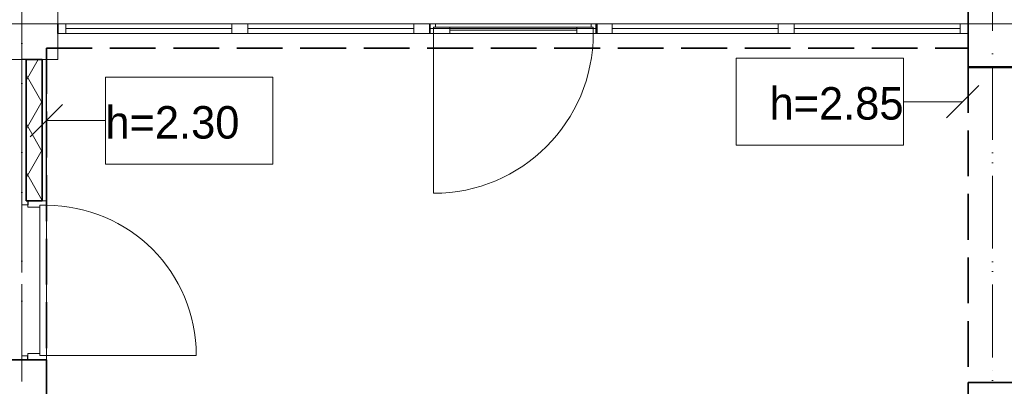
# Model space of a CAD drawing. Header units: millimetres. Extents: x -34676 to 172266, y 39940 to 476087.
# Tile 104 of 256: x 28844 to 34911, y 282290 to 284548. Entities that reach past the tile are written whole.
import ezdxf

# ---------------------------------------------------------------- set-up
doc = ezdxf.new("R2010")
doc.units = ezdxf.units.MM
doc.header["$MEASUREMENT"] = 0
doc.linetypes.add('Krawędzie ukryte', pattern=[3.912222, 2.822222, -1.09])
doc.linetypes.add('Kropki i Kreski', pattern=[6.702778, 3.527778, -1.763889, 0, -1.411111])
for name, color, linetype in [('#podkład', 252, 'Continuous'), ('Drzwi Archicad', 7, 'Continuous'), ('Konstrukcja - Belki', 7, 'Continuous'), ('Konstrukcja - Siatka mod', 7, 'Continuous'), ('Konstrukcja - Słupy', 7, 'Continuous'), ('Konstrukcja - Ściany działowe', 7, 'Continuous'), ('Konstrukcja - Ściany nośne wew..P', 7, 'Continuous'), ('Okna Archicada', 7, 'Continuous'), ('Opisy - Etykiety', 7, 'Continuous')]:
    doc.layers.add(name, color=color, linetype=linetype)
doc.styles.add('STYL_AUTOMATYCZNY_5', font='arial.ttf')

# ---------------------------------------------------------------- blocks, each defined once
blk = doc.blocks.new('UHYGFFFF')
at = {"layer": 'Konstrukcja - Ściany działowe', "linetype": 'Continuous', "lineweight": 13}
h = blk.add_hatch(dxfattribs=at)
h.set_pattern_fill('Izolacja_miękka_0002', color=252, style=0, pattern_type=2)
h.set_pattern_definition([(60, (-208051.03, 672090.37), (-129.90381, 75), []), (120, (-208051.03, 672090.37), (129.90381, 75), [])])
h.paths.add_polyline_path([(28492.6, 389572.6), (28502.6, 389572.6), (28592.6, 389572.6), (28592.6, 390442.6), (28492.6, 390442.6)])
h = blk.add_hatch(dxfattribs=at)
h.set_pattern_fill('Gips_0002', color=252, style=0, pattern_type=2)
h.set_pattern_definition([(0, (-208051.03, 672090.37), (0, 75), [0, -75])])
h.paths.add_polyline_path([(28467.6, 389547.6), (28502.6, 389547.6), (28502.6, 389572.6), (28492.6, 389572.6), (28467.6, 389572.6)])
at = {"layer": 'Drzwi Archicad', "color": 252, "linetype": 'Continuous', "lineweight": 13, "ltscale": 100}
for p, q in [((30980, 390662.6), (30980, 390602.6)), ((31015, 390662.6), (30980, 390662.6)), ((31003, 390602.6), (31003, 390642.6)), ((31003, 390642.6), (31015, 390642.6)), ((31003, 390642.6), (31103, 390642.6)), ((31003, 390602.6), (31003, 390642.6)), ((31015, 390642.6), (31015, 390662.6)), ((31103, 390642.6), (31103, 390602.6)), ((31887, 390622.6), (31103, 390622.6)), ((31887, 390602.6), (31887, 390642.6)), ((31887, 390642.6), (31987, 390642.6)), ((31975, 390662.6), (31975, 390642.6)), ((32010, 390662.6), (31975, 390662.6)), ((31975, 390642.6), (31987, 390642.6)), ((31987, 390642.6), (31987, 390602.6)), ((31987, 390642.6), (31987, 390602.6)), ((32010, 390602.6), (32010, 390662.6)), ((30980, 390602.6), (31003, 390602.6)), ((31003, 390602.6), (31003, 389618.6)), ((31103, 390602.6), (31003, 390602.6)), ((31987, 390602.6), (31887, 390602.6)), ((31987, 390602.6), (32010, 390602.6)), ((28467.6, 389572.6), (28467.6, 389547.6)), ((28502.6, 389547.6), (28467.6, 389547.6)), ((28617.6, 389572.6), (28502.6, 389572.6)), ((28502.6, 389572.6), (28502.6, 389532.6)), ((28502.6, 389532.6), (28577.6, 389532.6)), ((28577.6, 389532.6), (28577.6, 389544.6)), ((28577.6, 389544.6), (28617.6, 389544.6)), ((28577.6, 388620.6), (28577.6, 389544.6)), ((28577.6, 389544.6), (28617.6, 389544.6)), ((28617.6, 389572.6), (28592.6, 389572.6)), ((28617.6, 389572.6), (28592.6, 389572.6)), ((28617.6, 389544.6), (28617.6, 389572.6)), ((28617.6, 389544.6), (28617.6, 388620.6)), ((28467.6, 388592.6), (28467.6, 388617.6)), ((28502.6, 388617.6), (28467.6, 388617.6)), ((28577.6, 388632.6), (28502.6, 388632.6)), ((28502.6, 388632.6), (28502.6, 388592.6)), ((28577.6, 388620.6), (28577.6, 388632.6)), ((28617.6, 388620.6), (28577.6, 388620.6)), ((28617.6, 388620.6), (28577.6, 388620.6)), ((28617.6, 388620.6), (29541.6, 388620.6)), ((28617.6, 388592.6), (28617.6, 388620.6)), ((28502.6, 388592.6), (28617.6, 388592.6)), ((28617.6, 388592.6), (28592.6, 388592.6)), ((28617.6, 388592.6), (28592.6, 388592.6))]:
    blk.add_line(p, q, dxfattribs=at)
at = {"layer": 'Drzwi Archicad', "color": 252, "linetype": 'Continuous', "lineweight": 35, "ltscale": 100}
for p, q in [((30980, 390602.6), (30980, 390662.6)), ((30980, 390602.6), (30980, 390662.6)), ((32010, 390602.6), (32010, 390662.6)), ((32010, 390602.6), (32010, 390662.6)), ((28592.6, 389572.6), (28502.6, 389572.6)), ((28592.6, 389572.6), (28502.6, 389572.6)), ((28592.6, 388592.6), (28502.6, 388592.6)), ((28592.6, 388592.6), (28502.6, 388592.6))]:
    blk.add_line(p, q, dxfattribs=at)
at = {"layer": 'Drzwi Archicad', "color": 252, "linetype": 'Continuous', "lineweight": 13, "ltscale": 100, "flags": 128}
for points in [[(31887, 390622.6), (31103, 390622.6), (31103, 390642.6), (31887, 390642.6)], [(31887, 390602.6), (31103, 390602.6), (31103, 390622.6), (31887, 390622.6)]]:
    blk.add_lwpolyline(points, close=True, dxfattribs=at)
at = {"layer": 'Drzwi Archicad', "color": 252, "linetype": 'Continuous', "lineweight": 13, "ltscale": 100}
for centre, radius, start, end in [((31003, 390602.6), 984, 270, 0), ((28617.6, 388620.6), 924, 0, 90)]:
    blk.add_arc(centre, radius, start, end, dxfattribs=at)
at = {"layer": 'Konstrukcja - Belki', "color": 252, "linetype": 'Kropki i Kreski', "lineweight": 13, "ltscale": 100}
for p, q in [((28467.6, 395762.6), (28467.6, 388592.6)), ((28467.6, 390662.6), (34297.6, 390662.6)), ((34447.6, 390396.9), (34447.6, 388452.5))]:
    blk.add_line(p, q, dxfattribs=at)
at = {"layer": 'Konstrukcja - Belki', "color": 252, "linetype": 'Krawędzie ukryte', "lineweight": 35, "ltscale": 100}
for p, q in [((34297.6, 390512.6), (34297.6, 390812.6)), ((28617.6, 390512.6), (28617.6, 388592.6)), ((28617.6, 390512.6), (34297.6, 390512.6)), ((34297.6, 390396.9), (34297.6, 388452.5)), ((34297.6, 390396.9), (34597.6, 390396.9)), ((28317.6, 388592.6), (28617.6, 388592.6)), ((34297.6, 388452.5), (34597.6, 388452.5))]:
    blk.add_line(p, q, dxfattribs=at)
at = {"layer": 'Konstrukcja - Siatka mod', "color": 252, "linetype": 'Kropki i Kreski', "lineweight": 13, "ltscale": 100}
for p, q in [((28467.6, 398868.6), (28467.6, 381903.8)), ((34447.6, 381903.8), (34447.6, 398868.6)), ((20180, 390662.6), (49624.6, 390662.6))]:
    blk.add_line(p, q, dxfattribs=at)
at = {"layer": 'Konstrukcja - Słupy', "color": 252, "linetype": 'Continuous', "lineweight": 13, "ltscale": 100}
for p, q in [((28547.6, 390662.6), (28767.6, 390662.6)), ((28467.6, 390582.6), (28467.6, 390362.6))]:
    blk.add_line(p, q, dxfattribs=at)
at = {"layer": 'Konstrukcja - Słupy', "color": 252, "linetype": 'Continuous', "lineweight": 13, "ltscale": 100, "flags": 128}
for points in [[(28687.6, 390662.6), (28687.6, 390882.6), (28247.6, 390882.6), (28247.6, 390662.6)], [(28617.6, 390442.6), (28687.6, 390442.6), (28687.6, 390602.6)], [(28247.6, 390512.6), (28247.6, 390442.6), (28467.6, 390442.6)]]:
    blk.add_lwpolyline(points, dxfattribs=at)
at = {"layer": 'Konstrukcja - Słupy', "color": 252, "linetype": 'Continuous', "lineweight": 13, "ltscale": 100}
blk.add_point((28467.6, 390662.6), dxfattribs=at)
at = {"layer": 'Konstrukcja - Ściany działowe', "color": 252, "linetype": 'Continuous', "lineweight": 35, "ltscale": 100}
for p, q in [((30980, 390602.6), (30980, 390662.6)), ((32010, 390602.6), (32010, 390662.6)), ((28492.6, 390442.6), (28492.6, 389572.6)), ((28592.6, 389572.6), (28592.6, 390442.6)), ((28492.6, 389572.6), (28502.6, 389572.6)), ((28592.6, 389572.6), (28502.6, 389572.6)), ((28492.6, 388592.6), (28502.6, 388592.6)), ((28592.6, 388592.6), (28502.6, 388592.6))]:
    blk.add_line(p, q, dxfattribs=at)
at = {"layer": 'Konstrukcja - Ściany działowe', "color": 252, "linetype": 'Continuous', "lineweight": 13, "ltscale": 100}
for p, q in [((28467.6, 389572.6), (28467.6, 389547.6)), ((28502.6, 389547.6), (28467.6, 389547.6)), ((28617.6, 389572.6), (28592.6, 389572.6)), ((28502.6, 388617.6), (28467.6, 388617.6)), ((28467.6, 388592.6), (28467.6, 388617.6)), ((28617.6, 388592.6), (28592.6, 388592.6))]:
    blk.add_line(p, q, dxfattribs=at)
at = {"layer": 'Konstrukcja - Ściany działowe', "color": 252, "linetype": 'Continuous', "lineweight": 25, "ltscale": 100}
for p, q in [((28502.6, 389572.6), (28502.6, 389547.6)), ((28502.6, 388592.6), (28502.6, 388617.6))]:
    blk.add_line(p, q, dxfattribs=at)
at = {"layer": 'Konstrukcja - Ściany działowe', "color": 252, "linetype": 'Continuous', "lineweight": 13, "ltscale": 100, "flags": 128}
for points in [[(28467.6, 390442.6), (28467.6, 389572.6)], [(28617.6, 390442.6), (28592.6, 390442.6)]]:
    blk.add_lwpolyline(points, dxfattribs=at)
at = {"layer": 'Konstrukcja - Ściany działowe', "color": 252, "linetype": 'Continuous', "lineweight": 25, "ltscale": 100, "flags": 128}
for points in [[(28492.6, 390442.6), (28467.6, 390442.6)], [(28617.6, 389572.6), (28617.6, 390442.6)]]:
    blk.add_lwpolyline(points, dxfattribs=at)
at = {"layer": 'Konstrukcja - Ściany działowe', "color": 252, "linetype": 'Continuous', "lineweight": 35, "ltscale": 100, "flags": 128}
blk.add_lwpolyline([(28592.6, 390442.6), (28492.6, 390442.6)], dxfattribs=at)
at = {"layer": 'Konstrukcja - Ściany nośne wew..P', "color": 252, "linetype": 'Continuous', "lineweight": 35, "ltscale": 100, "flags": 128}
for points in [[(34297.6, 392528.6), (34297.6, 390512.6)], [(34297.6, 390512.6), (34297.6, 390392.7)], [(34297.6, 390392.7), (34597.6, 390392.7)], [(28617.6, 388592.6), (28317.6, 388592.6)], [(28617.6, 388362.6), (28617.6, 388592.6)], [(34297.6, 388452.5), (34297.6, 388332.6)], [(34597.6, 388452.5), (34297.6, 388452.5)]]:
    blk.add_lwpolyline(points, dxfattribs=at)
at = {"layer": 'Okna Archicada', "color": 252, "linetype": 'Continuous', "lineweight": 13, "ltscale": 100}
for p, q in [((28687.6, 390662.6), (34297.6, 390662.6)), ((28737.6, 390662.6), (28687.6, 390662.6)), ((28687.6, 390662.6), (34297.6, 390662.6)), ((28737.6, 390662.6), (28687.6, 390662.6)), ((28737.6, 390602.6), (28737.6, 390662.6)), ((29759.6, 390662.6), (28737.6, 390662.6)), ((28737.6, 390602.6), (28737.6, 390662.6)), ((29759.6, 390662.6), (28737.6, 390662.6)), ((28737.6, 390632.6), (29759.6, 390632.6)), ((28737.6, 390632.6), (29759.6, 390632.6)), ((29809.6, 390662.6), (29759.6, 390662.6)), ((29759.6, 390662.6), (29759.6, 390602.6)), ((29809.6, 390662.6), (29759.6, 390662.6)), ((29759.6, 390662.6), (29759.6, 390602.6)), ((29859.6, 390662.6), (29809.6, 390662.6)), ((29859.6, 390662.6), (29809.6, 390662.6)), ((29859.6, 390602.6), (29859.6, 390662.6)), ((30881.6, 390662.6), (29859.6, 390662.6)), ((29859.6, 390602.6), (29859.6, 390662.6)), ((30881.6, 390662.6), (29859.6, 390662.6)), ((29859.6, 390632.6), (30881.6, 390632.6)), ((29859.6, 390632.6), (30881.6, 390632.6)), ((30931.6, 390662.6), (30881.6, 390662.6)), ((30881.6, 390662.6), (30881.6, 390602.6)), ((30931.6, 390662.6), (30881.6, 390662.6)), ((30881.6, 390662.6), (30881.6, 390602.6)), ((30981.6, 390662.6), (30931.6, 390662.6)), ((30981.6, 390662.6), (30931.6, 390662.6)), ((30981.6, 390602.6), (30981.6, 390662.6)), ((32003.6, 390662.6), (30981.6, 390662.6)), ((30981.6, 390602.6), (30981.6, 390662.6)), ((32003.6, 390662.6), (30981.6, 390662.6)), ((30981.6, 390632.6), (32003.6, 390632.6)), ((30981.6, 390632.6), (32003.6, 390632.6)), ((32053.6, 390662.6), (32003.6, 390662.6)), ((32003.6, 390662.6), (32003.6, 390602.6)), ((32053.6, 390662.6), (32003.6, 390662.6)), ((32003.6, 390662.6), (32003.6, 390602.6)), ((32103.6, 390662.6), (32053.6, 390662.6)), ((32103.6, 390662.6), (32053.6, 390662.6)), ((32103.6, 390602.6), (32103.6, 390662.6)), ((33125.6, 390662.6), (32103.6, 390662.6)), ((32103.6, 390602.6), (32103.6, 390662.6)), ((33125.6, 390662.6), (32103.6, 390662.6)), ((32103.6, 390632.6), (33125.6, 390632.6)), ((32103.6, 390632.6), (33125.6, 390632.6)), ((33175.6, 390662.6), (33125.6, 390662.6)), ((33125.6, 390662.6), (33125.6, 390602.6)), ((33175.6, 390662.6), (33125.6, 390662.6)), ((33125.6, 390662.6), (33125.6, 390602.6)), ((33225.6, 390662.6), (33175.6, 390662.6)), ((33225.6, 390662.6), (33175.6, 390662.6)), ((33225.6, 390602.6), (33225.6, 390662.6)), ((34247.6, 390662.6), (33225.6, 390662.6)), ((33225.6, 390602.6), (33225.6, 390662.6)), ((34247.6, 390662.6), (33225.6, 390662.6)), ((33225.6, 390632.6), (34247.6, 390632.6)), ((33225.6, 390632.6), (34247.6, 390632.6)), ((34297.6, 390662.6), (34247.6, 390662.6)), ((34247.6, 390662.6), (34247.6, 390602.6)), ((34297.6, 390662.6), (34247.6, 390662.6)), ((34247.6, 390662.6), (34247.6, 390602.6)), ((28687.6, 390602.6), (34297.6, 390602.6)), ((28687.6, 390602.6), (28737.6, 390602.6)), ((28687.6, 390602.6), (34297.6, 390602.6)), ((28687.6, 390602.6), (28737.6, 390602.6)), ((28737.6, 390602.6), (29759.6, 390602.6)), ((28737.6, 390602.6), (29759.6, 390602.6)), ((29759.6, 390602.6), (29809.6, 390602.6)), ((29759.6, 390602.6), (29809.6, 390602.6)), ((29809.6, 390602.6), (29859.6, 390602.6)), ((29809.6, 390602.6), (29859.6, 390602.6)), ((29859.6, 390602.6), (30881.6, 390602.6)), ((29859.6, 390602.6), (30881.6, 390602.6)), ((30881.6, 390602.6), (30931.6, 390602.6)), ((30881.6, 390602.6), (30931.6, 390602.6)), ((30931.6, 390602.6), (30981.6, 390602.6)), ((30931.6, 390602.6), (30981.6, 390602.6)), ((30981.6, 390602.6), (32003.6, 390602.6)), ((30981.6, 390602.6), (32003.6, 390602.6)), ((32003.6, 390602.6), (32053.6, 390602.6)), ((32003.6, 390602.6), (32053.6, 390602.6)), ((32053.6, 390602.6), (32103.6, 390602.6)), ((32053.6, 390602.6), (32103.6, 390602.6)), ((32103.6, 390602.6), (33125.6, 390602.6)), ((32103.6, 390602.6), (33125.6, 390602.6)), ((33125.6, 390602.6), (33175.6, 390602.6)), ((33125.6, 390602.6), (33175.6, 390602.6)), ((33175.6, 390602.6), (33225.6, 390602.6)), ((33175.6, 390602.6), (33225.6, 390602.6)), ((33225.6, 390602.6), (34247.6, 390602.6)), ((33225.6, 390602.6), (34247.6, 390602.6)), ((34247.6, 390602.6), (34297.6, 390602.6)), ((34247.6, 390602.6), (34297.6, 390602.6))]:
    blk.add_line(p, q, dxfattribs=at)
at = {"layer": 'Okna Archicada', "color": 252, "linetype": 'Continuous', "lineweight": 35, "ltscale": 100}
for p, q in [((28687.6, 390602.6), (28687.6, 390662.6)), ((28687.6, 390602.6), (28687.6, 390662.6)), ((28687.6, 390602.6), (28687.6, 390662.6)), ((28687.6, 390602.6), (28687.6, 390662.6)), ((34297.6, 390602.6), (34297.6, 390662.6)), ((34297.6, 390602.6), (34297.6, 390662.6)), ((34297.6, 390602.6), (34297.6, 390662.6)), ((34297.6, 390602.6), (34297.6, 390662.6))]:
    blk.add_line(p, q, dxfattribs=at)
at = {"layer": 'Opisy - Etykiety', "color": 252, "linetype": 'Continuous', "lineweight": 20, "ltscale": 100}
for p, q in [((33898.7, 390451), (32867.3, 390451)), ((32867.3, 390451), (32867.3, 389914.6)), ((33898.7, 389914.6), (33898.7, 390451)), ((30013.1, 390334.3), (28981.7, 390334.3)), ((28981.7, 390334.3), (28981.7, 389797.9)), ((30013.1, 389797.9), (30013.1, 390334.3)), ((34162.9, 390082.8), (34362.9, 390282.8)), ((34262.9, 390182.8), (33898.7, 390182.8)), ((28717.6, 390166.1), (28517.6, 389966.1)), ((28617.6, 390066.1), (28981.7, 390066.1)), ((32867.3, 389914.6), (33898.7, 389914.6)), ((28981.7, 389797.9), (30013.1, 389797.9))]:
    blk.add_line(p, q, dxfattribs=at)
at = {"layer": 'Opisy - Etykiety', "color": 252, "linetype": 'Continuous', "lineweight": 20, "char_height": 200, "style": 'STYL_AUTOMATYCZNY_5'}
for s, insert, attachment_point in [('\\A1;{\\pqr;\\fGeneva|b0|i0|c0|p0;\\W1.000000;h=\\fGeneva CE|b0|i0|c0|p0;\\W1.000000;2.8\\fGeneva CE|b0|i0|c0|p0;\\W1.000000;5}', (33898.7, 390170.9), 6), ('\\A1;{\\pql;\\fGeneva|b0|i0|c0|p0;\\W1.000000;h=\\fGeneva CE|b0|i0|c0|p0;\\W1.000000;2.\\fGeneva CE|b0|i0|c0|p0;\\W1.000000;3\\fGeneva CE|b0|i0|c0|p0;\\W1.000000;0}', (28981.7, 390054.1), 4)]:
    blk.add_mtext(s, dxfattribs=dict(at, insert=insert, attachment_point=attachment_point))

msp = doc.modelspace()

# ---------------------------------------------------------------- block references
at = {"layer": '#podkład'}
msp.add_blockref('UHYGFFFF', (390.9, -106139.9), dxfattribs=at)

doc.saveas('drawing.dxf')
